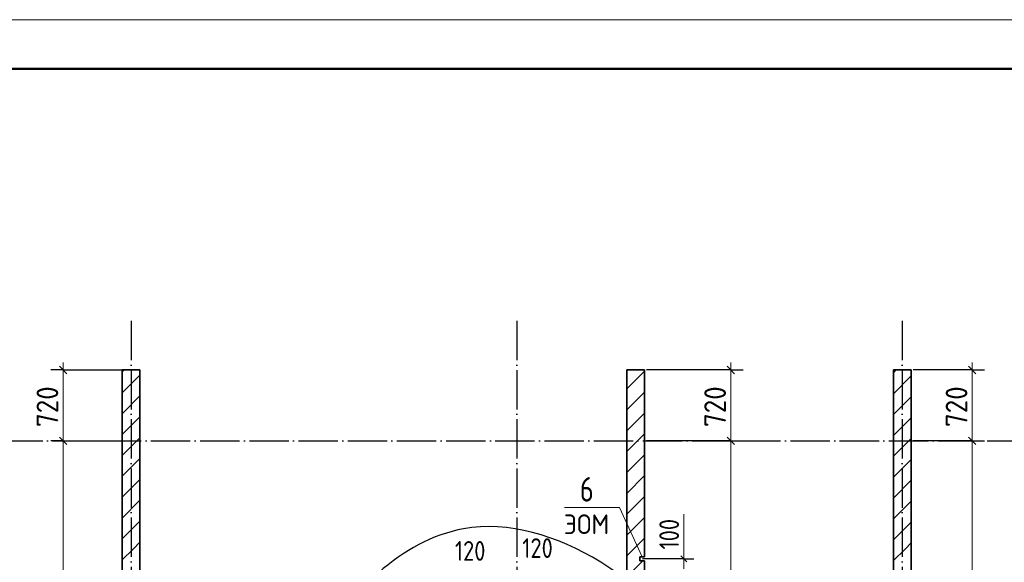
# Model space of a CAD drawing. Header units: millimetres. Extents: x -49773 to 2322955, y -3321 to 58485.
# Tile 12 of 256: x 14048 to 24058, y 36484 to 42000. Entities that reach past the tile are written whole.
import ezdxf

# ---------------------------------------------------------------- set-up
doc = ezdxf.new("R2010")
doc.units = ezdxf.units.MM
doc.linetypes.add('______11', pattern=[500, 400, -50, 0, -50])
doc.linetypes.add('______5', pattern=[1100, 800, -100, 100, -100])
for name, color, linetype, lineweight in [('Standard', 7, 'Continuous', 25), ('Высотная отметка (отверстия)', 7, 'Continuous', 13), ('Размерная линия_ общее', 7, 'Continuous', 13), ('Размерная линия_ общее_1', 7, 'Continuous', 13), ('Стена_ общее', 7, 'Continuous', 35), ('тонкая', 7, 'Continuous', 25)]:
    doc.layers.add(name, color=color, linetype=linetype, lineweight=lineweight)
doc.layers.add('Осевая линия_ общее', color=7, linetype='______5', lineweight=13, true_color=0xa0a0a0)
doc.styles.add('ISOCPEUR', font='txt')

msp = doc.modelspace()

# ---------------------------------------------------------------- linework, layer by layer
at = {"layer": 'Standard', "color": 7, "linetype": 'Continuous', "lineweight": 13, "transparency": 33554687}
msp.add_lwpolyline([(0, 0), (59400, 0), (59400, 42000), (0, 42000), (0, 0)], close=True, dxfattribs=at)
at = {"layer": 'Standard', "color": 7, "linetype": 'Continuous', "lineweight": 50, "transparency": 33554687}
msp.add_lwpolyline([(2000, 41500), (58900, 41500), (58900, 500), (2000, 500), (2000, 41500)], close=True, dxfattribs=at)
at = {"layer": 'Высотная отметка (отверстия)', "color": 7, "linetype": 'Continuous', "lineweight": 13, "transparency": 33554687}
msp.add_lwpolyline([(20375.8, 36538.9), (20145.1, 37040.8), (19585.1, 37040.8)], dxfattribs=at)
at = {"layer": 'Осевая линия_ общее', "color": 253, "linetype": '______11', "lineweight": -3, "true_color": 0xa0a0a0, "transparency": 33554687}
for p, q in [((15180.8, 38938.9), (15180.8, 20395.8)), ((19100.8, 38938.9), (19100.8, 20395.8)), ((23020.8, 38938.9), (23020.8, 20395.8)), ((7880.8, 37718.9), (53354.7, 37718.9))]:
    msp.add_line(p, q, dxfattribs=at)
at = {"layer": 'Размерная линия_ общее', "color": 253, "linetype": 'Continuous', "lineweight": -3, "true_color": 0xa0a0a0, "transparency": 33554687}
for p, q in [((14489.6, 38438.9), (14364.6, 38438.9)), ((14489.6, 38438.9), (14614.6, 38438.9)), ((14489.6, 38438.9), (15090.8, 38438.9)), ((21277.8, 38438.9), (20420.8, 38438.9)), ((21277.8, 38438.9), (21152.8, 38438.9)), ((21277.8, 38438.9), (21402.8, 38438.9)), ((23732, 38438.9), (23130.8, 38438.9)), ((23732, 38438.9), (23607, 38438.9)), ((23732, 38438.9), (23857, 38438.9)), ((14489.6, 37718.9), (14364.6, 37718.9)), ((14489.6, 37718.9), (14614.6, 37718.9)), ((14489.6, 37718.9), (15090.8, 37718.9)), ((21277.8, 37718.9), (21152.8, 37718.9)), ((21277.8, 37718.9), (21402.8, 37718.9)), ((23732, 37718.9), (23607, 37718.9)), ((23732, 37718.9), (23857, 37718.9))]:
    msp.add_line(p, q, dxfattribs=at)
at = {"layer": 'Размерная линия_ общее', "color": 7, "linetype": 'Continuous', "lineweight": 25, "transparency": 33554687}
for p, q in [((14527.1, 38401.4), (14452.1, 38476.4)), ((21315.3, 38401.4), (21240.3, 38476.4)), ((23769.5, 38401.4), (23694.5, 38476.4)), ((14527.1, 37681.4), (14452.1, 37756.4)), ((21315.3, 37681.4), (21240.3, 37756.4)), ((23769.5, 37681.4), (23694.5, 37756.4))]:
    msp.add_line(p, q, dxfattribs=at)
at = {"layer": 'Размерная линия_ общее', "color": 7, "linetype": 'Continuous', "lineweight": 13, "transparency": 33554687}
for p, q in [((14489.6, 38438.9), (14489.6, 38513.9)), ((14489.6, 37718.9), (14489.6, 38438.9)), ((21277.8, 38438.9), (21277.8, 38513.9)), ((21277.8, 37718.9), (21277.8, 38438.9)), ((23732, 38438.9), (23732, 38513.9)), ((23732, 37718.9), (23732, 38438.9)), ((14489.6, 30918.9), (14489.6, 37718.9)), ((21277.8, 31518.9), (21277.8, 37718.9)), ((23732, 30918.9), (23732, 37718.9))]:
    msp.add_line(p, q, dxfattribs=at)
at = {"layer": 'Размерная линия_ общее', "color": 253, "linetype": 'Continuous', "lineweight": -3, "true_color": 0xa0a0a0, "transparency": 33554687}
for points in [[(21277.8, 37718.9), (21260.7, 37718.9), (21260.7, 37718.9), (20420.8, 37718.9)], [(23732, 37718.9), (23715, 37718.9), (23715, 37718.9), (23130.8, 37718.9)]]:
    msp.add_lwpolyline(points, dxfattribs=at)
at = {"layer": 'Размерная линия_ общее_1', "color": 7, "linetype": 'Continuous', "lineweight": 13, "transparency": 33554687}
for p, q in [((20800.4, 36614), (20800.4, 36974)), ((20800.1, 36468.9), (20800.4, 36614)), ((20800.1, 36518.9), (20800.1, 36578.9))]:
    msp.add_line(p, q, dxfattribs=at)
at = {"layer": 'Размерная линия_ общее_1', "color": 7, "linetype": 'Continuous', "lineweight": 25, "transparency": 33554687}
msp.add_line((20830.1, 36488.9), (20770.1, 36548.9), dxfattribs=at)
at = {"layer": 'Размерная линия_ общее_1', "color": 253, "linetype": 'Continuous', "lineweight": -3, "true_color": 0xa0a0a0, "transparency": 33554687}
for q in [(20380.8, 36518.9), (20700.1, 36518.9), (20900.1, 36518.9)]:
    msp.add_line((20800.1, 36518.9), q, dxfattribs=at)
at = {"layer": 'Размерная линия_ общее_1', "color": 7, "linetype": 'Continuous', "lineweight": 13, "transparency": 33554687}
msp.add_lwpolyline([(20800.1, 36418.9), (20800.1, 36517.6), (20800.1, 36517.6), (20800.1, 36518.9)], dxfattribs=at)
at = {"layer": 'Стена_ общее', "color": 7, "linetype": 'Continuous', "lineweight": 35, "transparency": 33554687}
for p, q in [((15090.8, 38438.9), (15090.8, 36618.9)), ((15270.8, 38438.9), (15090.8, 38438.9)), ((15270.8, 36618.9), (15270.8, 38438.9)), ((20400.8, 38438.9), (20220.8, 38438.9)), ((20220.8, 38438.9), (20220.8, 35783.9)), ((20400.8, 36538.9), (20400.8, 38438.9)), ((23110.8, 38438.9), (22930.8, 38438.9)), ((22930.8, 38438.9), (22930.8, 36618.9)), ((23110.8, 36618.9), (23110.8, 38438.9)), ((15090.8, 36618.9), (15090.8, 30838.9)), ((15270.8, 30838.9), (15270.8, 36618.9)), ((20400.8, 36538.9), (20350.8, 36538.9)), ((20350.8, 36538.9), (20350.8, 36498.9)), ((22930.8, 36618.9), (22930.8, 35783.9)), ((23110.8, 35783.9), (23110.8, 36618.9)), ((20350.8, 36498.9), (20400.8, 36498.9)), ((20400.8, 35783.9), (20400.8, 36498.9))]:
    msp.add_line(p, q, dxfattribs=at)
at = {"layer": 'Стена_ общее', "color": 253, "linetype": '______5', "lineweight": 18, "true_color": 0xababab, "transparency": 33554687}
for p, q in [((15090.8, 38419), (15110.7, 38438.9)), ((22930.8, 38198), (23110.8, 38377.9)), ((15090.8, 37994.7), (15270.8, 38174.7)), ((20220.8, 38033.5), (20400.8, 38213.5)), ((22930.8, 37773.7), (23110.8, 37953.7)), ((15090.8, 37570.4), (15270.8, 37750.4)), ((20220.8, 37609.3), (20400.8, 37789.3)), ((22930.8, 37349.4), (23110.8, 37529.4)), ((20220.8, 37185), (20400.8, 37365)), ((15090.8, 37146.2), (15270.8, 37326.2)), ((22930.8, 36925.2), (23110.8, 37105.2)), ((20220.8, 36760.7), (20400.8, 36940.7)), ((15090.8, 36721.9), (15270.8, 36901.9)), ((23048.8, 36618.9), (23110.8, 36680.9)), ((22930.8, 36500.9), (23048.8, 36618.9)), ((20220.8, 36336.5), (20383.2, 36498.9))]:
    msp.add_line(p, q, dxfattribs=at)
at = {"layer": 'Стена_ общее', "color": 7, "linetype": 'Continuous', "lineweight": 25, "transparency": 33554687}
for p, q in [((15090.8, 36618.9), (15090.8, 38438.9)), ((15090.8, 38438.9), (15270.8, 38438.9)), ((15270.8, 38438.9), (15270.8, 36618.9)), ((20220.8, 35783.9), (20220.8, 38438.9)), ((20220.8, 38438.9), (20400.8, 38438.9)), ((20400.8, 38438.9), (20400.8, 36538.9)), ((22930.8, 36618.9), (22930.8, 38438.9)), ((22930.8, 38438.9), (23110.8, 38438.9)), ((23110.8, 38438.9), (23110.8, 36618.9)), ((15090.8, 30838.9), (15090.8, 36618.9)), ((15270.8, 36618.9), (15270.8, 30838.9)), ((20350.8, 36538.9), (20350.8, 36498.9)), ((20400.8, 36538.9), (20350.8, 36538.9)), ((22930.8, 35783.9), (22930.8, 36618.9)), ((23110.8, 36618.9), (23110.8, 35783.9)), ((20350.8, 36498.9), (20400.8, 36498.9)), ((20400.8, 36498.9), (20400.8, 35783.9))]:
    msp.add_line(p, q, dxfattribs=at)
at = {"layer": 'Стена_ общее', "color": 253, "linetype": '______11', "lineweight": 18, "true_color": 0xababab, "transparency": 33554687}
for p, q in [((22930.8, 38410.1), (22959.6, 38438.9)), ((15090.8, 38206.8), (15270.8, 38386.8)), ((20220.8, 38245.7), (20400.8, 38425.7)), ((22930.8, 37985.8), (23110.8, 38165.8)), ((15090.8, 37782.6), (15270.8, 37962.6)), ((20220.8, 37821.4), (20400.8, 38001.4)), ((22930.8, 37561.6), (23110.8, 37741.5)), ((15090.8, 37358.3), (15270.8, 37538.3)), ((20220.8, 37397.1), (20400.8, 37577.1)), ((22930.8, 37137.3), (23110.8, 37317.3)), ((20220.8, 36972.9), (20400.8, 37152.9)), ((15090.8, 36934), (15270.8, 37114)), ((22930.8, 36713), (23110.8, 36893)), ((15199.9, 36618.9), (15270.8, 36689.8)), ((20220.8, 36548.6), (20400.8, 36728.6)), ((15090.8, 36509.8), (15199.9, 36618.9))]:
    msp.add_line(p, q, dxfattribs=at)
at = {"layer": 'тонкая'}
msp.add_spline([(17123.1, 29842.2), (17036, 35576.4), (18559.5, 36824.4), (21021.7, 35387.8), (21423.9, 33823), (21128.2, 30028), (17123.1, 29842.2)], degree=3, dxfattribs=at)

# ---------------------------------------------------------------- texts
at = {"layer": 'Высотная отметка (отверстия)', "color": 7, "linetype": 'Continuous', "lineweight": 25, "transparency": 33554687, "insert": (19742.6, 37100.8), "char_height": 250, "width": 272.004, "attachment_point": 7, "style": 'ISOCPEUR'}
msp.add_mtext('\\W0.78;6', dxfattribs=at)
at = {"layer": 'Высотная отметка (отверстия)', "color": 7, "linetype": 'Continuous', "lineweight": 18, "transparency": 33554687, "insert": (19580.1, 36770.8), "char_height": 200, "width": 592.376, "attachment_point": 7, "style": 'ISOCPEUR'}
msp.add_mtext('\\W0.93;ЭОМ', dxfattribs=at)
at = {"layer": 'Размерная линия_ общее', "color": 7, "linetype": 'Continuous', "lineweight": 25, "transparency": 33554687, "char_height": 220, "width": 561.996, "attachment_point": 7, "rotation": 90, "style": 'ISOCPEUR'}
for insert in [(14439.6, 37858.9), (21227.8, 37858.9), (23682, 37858.9)]:
    msp.add_mtext('\\W0.91;720', dxfattribs=dict(at, insert=insert))
at = {"layer": 'Размерная линия_ общее_1', "color": 7, "linetype": 'Continuous', "lineweight": 18, "transparency": 33554687, "insert": (20750.5, 36614), "char_height": 200, "width": 462.34, "attachment_point": 7, "rotation": 90, "style": 'ISOCPEUR'}
msp.add_mtext('\\W0.83;100', dxfattribs=at)
at = {"layer": 'Размерная линия_ общее_1', "color": 7, "linetype": 'Continuous', "lineweight": 18, "transparency": 33554687, "char_height": 200, "width": 462.332, "attachment_point": 7, "style": 'ISOCPEUR'}
for insert in [(18472.2, 36499.7), (19157.2, 36528.2)]:
    msp.add_mtext('\\W0.83;120', dxfattribs=dict(at, insert=insert))

doc.saveas('drawing.dxf')
